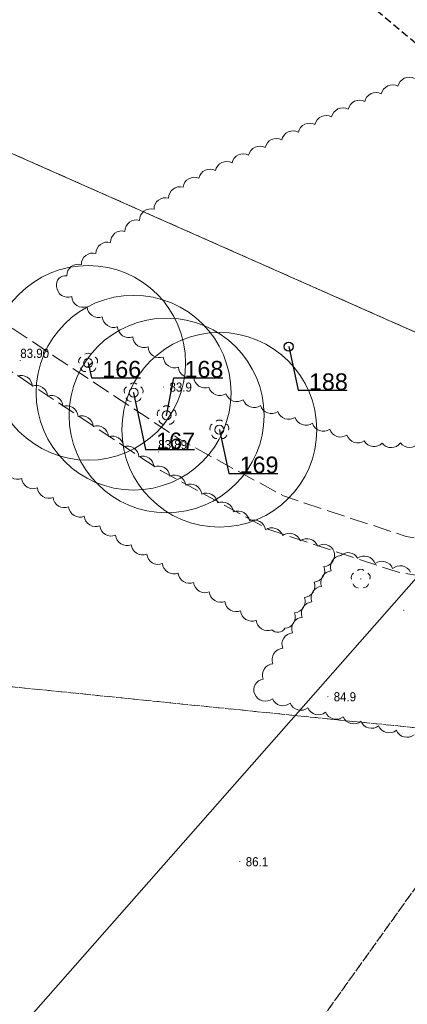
# Model space of a CAD drawing. Header units: metres. Extents: x 6540907 to 6541833, y 5893434 to 5894895.
# Tile 168 of 256: x 6541589 to 6541621, y 5893511 to 5893592. Entities that reach past the tile are written whole.
import ezdxf
from ezdxf import colors
from ezdxf.entities.mleader import LeaderData, LeaderLine
from ezdxf.enums import TextEntityAlignment as Align
from ezdxf.math import Vec2, Vec3

# ---------------------------------------------------------------- set-up
doc = ezdxf.new("R2010")
doc.units = ezdxf.units.M
doc.header["$MEASUREMENT"] = 0
for name, pattern in [('1.5_0.5', [2, 1.5, -0.5]), ('2', [0.9, 0.6, -0.3]), ('219-500', [0, 0]), ('egug-500', [1, 0.5, -0.5]), ('suep_sn_500', [0, 0])]:
    doc.linetypes.add(name, pattern=pattern)
doc.layers.get('0').update_dxf_attribs({"color": 2, "linetype": 'CONTINUOUS', "lineweight": 5})
for name, color, linetype, lineweight in [('218-kontur użytku gruntowego', 251, 'CONTINUOUS', 9), ('219-działka ewidencyjna', 152, 'CONTINUOUS', 18), ('drzewo liściaste', 251, 'CONTINUOUS', 9), ('jezdnia', 251, 'CONTINUOUS', 9), ('pikieta naturalna', 251, 'CONTINUOUS', 9), ('pikieta naturalna-Atr2', 251, 'CONTINUOUS', 9), ('pikieta sztuczna', 251, 'CONTINUOUS', 9), ('pikieta sztuczna-Atr2', 251, 'CONTINUOUS', 9), ('przewód elektroenergetyczny średniego napięcia', 251, 'CONTINUOUS', 9), ('z_g_TOPOLE_out_E1', 12, 'CONTINUOUS', 20), ('z_i_drzewa_opis', 7, 'CONTINUOUS', 25), ('Zakres', 252, 'CONTINUOUS', 15)]:
    doc.layers.add(name, color=color, linetype=linetype, lineweight=lineweight)
doc.layers.add('z_i_masywy_grupy', color=7, linetype='CONTINUOUS', lineweight=13, true_color=0x7f926c)
doc.styles.add('Opisowy', font='arial.ttf')
doc.styles.get("Standard").update_dxf_attribs({"font": 'Arial', "width": 0.75})

# ---------------------------------------------------------------- blocks, each defined once
blk = doc.blocks.new('PW01')
at = {"linetype": 'Continuous', "lineweight": 13}
h = blk.add_hatch(color=0, dxfattribs=at)
edge = h.paths.add_edge_path()
edge.add_arc((0, 0), 0.045, 0, 360)
blk = doc.blocks.new('OP021')
at = {"linetype": 'Continuous', "lineweight": 13}
h = blk.add_hatch(color=0, dxfattribs=at)
edge = h.paths.add_edge_path()
edge.add_arc((0, 0), 0.05, 0, 360)
at = {"color": 0, "linetype": 'Continuous', "lineweight": 13}
for centre, start, end in [((-0.38, 0.124), 121.308, 202.548), ((0, 0.4), 49.272, 130.728), ((0.38, 0.124), 337.452, 58.692), ((-0.235, -0.324), 193.221, 274.871), ((0.235, -0.324), 265.129, 346.779)]:
    blk.add_arc(centre, 0.4, start, end, dxfattribs=at)
blk = doc.blocks.new('_None')
blk = doc.blocks.new('punkt')
h = blk.add_hatch()
h.set_pattern_fill('ANSI32', color=256, scale=0.2)
h.set_pattern_definition([(45, (-4781848.87, -5644337.08), (-1.34703841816, 1.34703841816), []), (45, (-4781847.972, -5644337.08), (-1.34703841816, 1.34703841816), [])])
edge = h.paths.add_edge_path()
edge.add_arc((0, 0), 0.243, 0, 360)
blk.add_circle((0, 0), 0.243)

msp = doc.modelspace()

# ---------------------------------------------------------------- linework, layer by layer
at = {"layer": '218-kontur użytku gruntowego', "linetype": 'egug-500', "lineweight": 18, "flags": 128}
for points in [[(6541669.76, 5893544.843), (6541528.91, 5893607.303)], [(6541528.91, 5893607.303), (6541669.76, 5893544.843)], [(6541566.22, 5893539.453), (6541629.97, 5893532.973)], [(6541629.97, 5893532.973), (6541566.22, 5893539.453)], [(6541595.6, 5893484.873), (6541629.97, 5893532.973)], [(6541629.97, 5893532.973), (6541595.6, 5893484.873)]]:
    msp.add_lwpolyline(points, dxfattribs=at)
at = {"layer": '219-działka ewidencyjna', "linetype": '219-500', "lineweight": 18, "flags": 128}
msp.add_lwpolyline([(6541669.76, 5893544.843), (6541528.91, 5893607.303)], dxfattribs=at)
at = {"layer": 'jezdnia', "linetype": '1.5_0.5', "lineweight": 18, "flags": 128}
msp.add_lwpolyline([(6541655.08, 5893539.093), (6541652.89, 5893541.143), (6541638.04, 5893546.593), (6541620.44, 5893549.583), (6541610.38, 5893552.913), (6541601.85, 5893557.573), (6541547.45, 5893593.693), (6541531.44, 5893602.643), (6541531.12, 5893599.533), (6541545.86, 5893591.153), (6541600.29, 5893555.003), (6541609.18, 5893550.153), (6541619.72, 5893546.663), (6541637.26, 5893543.683), (6541651.25, 5893538.543), (6541653.68, 5893536.963), (6541654.6, 5893538.533)], close=True, dxfattribs=at)
at = {"layer": 'przewód elektroenergetyczny średniego napięcia', "linetype": 'suep_sn_500', "lineweight": 18, "flags": 128}
msp.add_lwpolyline([(6541537.46, 5893450.863), (6541633.97, 5893560.603)], dxfattribs=at)
at = {"layer": 'z_g_TOPOLE_out_E1', "linetype": 'Continuous'}
for centre in [(6541594.341, 5893563.851), (6541598.071, 5893561.401), (6541600.781, 5893559.531), (6541605.111, 5893558.351)]:
    msp.add_circle(centre, 8, dxfattribs=at)
at = {"layer": 'z_i_masywy_grupy', "linetype": 'Continuous'}
for points in [[(6541621.477, 5893557.282, -0.5), (6541619.977, 5893557.268, -0.5), (6541618.477, 5893557.253, -0.5), (6541617.008, 5893557.43, -0.5), (6541615.589, 5893557.915, -0.5), (6541614.169, 5893558.4, -0.5), (6541612.75, 5893558.885, -0.5), (6541611.331, 5893559.37, -0.5), (6541609.911, 5893559.855, -0.5), (6541608.492, 5893560.34, -0.5), (6541607.072, 5893560.825, -0.5), (6541605.653, 5893561.31, -0.5), (6541604.259, 5893561.848, -0.5), (6541603.008, 5893562.675, -0.5), (6541601.756, 5893563.502, -0.5), (6541600.505, 5893564.329, -0.5), (6541599.254, 5893565.156, -0.5), (6541598.003, 5893565.983, -0.5), (6541596.751, 5893566.811, -0.5), (6541595.5, 5893567.638, -0.5), (6541594.249, 5893568.465, -0.5), (6541592.997, 5893569.292, -0.5), (6541591.746, 5893570.119, -0.5), (6541592.59, 5893571.017, -0.5), (6541593.783, 5893571.926, -0.5), (6541594.976, 5893572.836, -0.5), (6541596.169, 5893573.745, -0.5), (6541597.362, 5893574.655, -0.5), (6541598.554, 5893575.564, -0.5), (6541599.747, 5893576.473, -0.5), (6541600.94, 5893577.383, -0.5), (6541602.133, 5893578.292, -0.5), (6541603.429, 5893579.03, -0.5), (6541604.791, 5893579.659, -0.5), (6541606.153, 5893580.289, -0.5), (6541607.514, 5893580.918, -0.5), (6541608.876, 5893581.547, -0.5), (6541610.237, 5893582.177, -0.5), (6541611.599, 5893582.806, -0.5), (6541612.961, 5893583.435, -0.5), (6541614.322, 5893584.065, -0.5), (6541615.684, 5893584.694, -0.5), (6541617.045, 5893585.323, -0.5), (6541618.407, 5893585.952, -0.5), (6541619.769, 5893586.582, -0.5), (6541621.13, 5893587.211, -0.5)], [(6541588.515, 5893562.772, -0.5), (6541589.764, 5893561.941, -0.5), (6541591.013, 5893561.11, -0.5), (6541592.262, 5893560.279, -0.5), (6541593.51, 5893559.448, -0.5), (6541594.759, 5893558.617, -0.5), (6541596.008, 5893557.786, -0.5), (6541597.257, 5893556.955, -0.5), (6541598.506, 5893556.124, -0.5), (6541599.755, 5893555.293, -0.5), (6541601.054, 5893554.546, -0.5), (6541602.361, 5893553.809, -0.5), (6541603.668, 5893553.072, -0.5), (6541604.974, 5893552.335, -0.5), (6541606.281, 5893551.598, -0.5), (6541607.587, 5893550.862, -0.5), (6541608.894, 5893550.125, -0.5), (6541610.319, 5893549.664, -0.5), (6541611.752, 5893549.222, -0.5), (6541613.186, 5893548.779, -0.5), (6541614.503, 5893548.372, -0.5), (6541613.701, 5893547.105, -0.5), (6541612.898, 5893545.838, -0.5), (6541612.095, 5893544.571, -0.5), (6541611.292, 5893543.304, -0.5), (6541610.489, 5893542.037, -0.5), (6541609.417, 5893541.915, -0.5), (6541608.134, 5893542.692, -0.5), (6541606.851, 5893543.47, -0.5), (6541605.568, 5893544.247, -0.5), (6541604.285, 5893545.024, -0.5), (6541603.002, 5893545.801, -0.5), (6541601.719, 5893546.578, -0.5), (6541600.436, 5893547.355, -0.5), (6541599.153, 5893548.132, -0.5), (6541597.87, 5893548.909, -0.5), (6541596.587, 5893549.686, -0.5), (6541595.304, 5893550.463, -0.5), (6541594.021, 5893551.24, -0.5), (6541592.738, 5893552.017, -0.5), (6541591.455, 5893552.794, -0.5), (6541590.172, 5893553.571, -0.5), (6541588.889, 5893554.349, -0.5), (6541587.606, 5893555.126, -0.5)], [(6541621.093, 5893533.281, -0.5), (6541619.64, 5893533.652, -0.5), (6541618.187, 5893534.023, -0.5), (6541616.733, 5893534.394, -0.5), (6541615.28, 5893534.765, -0.5), (6541613.826, 5893535.135, -0.5), (6541612.373, 5893535.506, -0.5), (6541610.92, 5893535.877, -0.5), (6541609.466, 5893536.248, -0.5), (6541608.013, 5893536.619, -0.5), (6541608.716, 5893537.853, -0.5), (6541609.513, 5893539.123, -0.5), (6541610.31, 5893540.394, -0.5), (6541611.107, 5893541.665, -0.5), (6541611.904, 5893542.935, -0.5), (6541612.701, 5893544.206, -0.5), (6541613.498, 5893545.477, -0.5), (6541614.295, 5893546.748, -0.5), (6541615.092, 5893548.018, -0.5), (6541616.455, 5893547.791, -0.5), (6541617.893, 5893547.364, -0.5), (6541619.331, 5893546.937, -0.5), (6541620.803, 5893546.657, -0.5)]]:
    msp.add_lwpolyline(points, format="xyb", dxfattribs=at)
at = {"layer": 'Zakres', "linetype": '2', "lineweight": 25, "flags": 128}
msp.add_lwpolyline([(6541682.61, 5893538.602), (6541557.28, 5893643.783), (6541380.44, 5893717.283), (6541307.38, 5893706.193), (6541211.66, 5893744.233), (6541170.76, 5893749.163), (6541137.92, 5893734.863), (6541058.11, 5893726.893), (6540997.5, 5893673.663), (6540930.81, 5893582.593)], dxfattribs=at)

# ---------------------------------------------------------------- block references
at = {"layer": 'drzewo liściaste', "linetype": 'Continuous', "lineweight": 18}
for p in [(6541594.34, 5893563.853), (6541594.34, 5893563.853), (6541594.34, 5893563.853), (6541598.07, 5893561.403), (6541598.07, 5893561.403), (6541598.07, 5893561.403), (6541600.78, 5893559.533), (6541600.78, 5893559.533), (6541600.78, 5893559.533), (6541605.11, 5893558.353), (6541605.11, 5893558.353), (6541605.11, 5893558.353), (6541616.72, 5893546.093), (6541616.72, 5893546.093), (6541616.72, 5893546.093)]:
    msp.add_blockref('OP021', p, dxfattribs=at)
at = {"layer": 'pikieta naturalna', "linetype": 'Continuous', "lineweight": 13}
for p in [(6541600.52, 5893561.863), (6541620.25, 5893543.513), (6541614.01, 5893536.413), (6541606.79, 5893522.863)]:
    msp.add_blockref('PW01', p, dxfattribs=at)
at = {"layer": 'pikieta sztuczna', "linetype": 'Continuous', "lineweight": 13}
for p in [(6541588.77, 5893564.033), (6541600.1, 5893556.533)]:
    msp.add_blockref('PW01', p, dxfattribs=at)
at = {"layer": 'z_g_TOPOLE_out_E1', "linetype": 'Continuous', "xscale": 1.520278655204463, "yscale": 1.520278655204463, "zscale": 1.520278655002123}
for p in [(6541594.341, 5893563.851), (6541598.071, 5893561.401), (6541600.781, 5893559.531), (6541605.111, 5893558.351)]:
    msp.add_blockref('punkt', p, dxfattribs=at)
at = {"layer": 'z_i_drzewa_opis', "ltscale": 0.01, "xscale": 1.520278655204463, "yscale": 1.520278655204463, "zscale": 1.520278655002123}
msp.add_blockref('punkt', (6541610.804, 5893565.186), dxfattribs=at)

# ---------------------------------------------------------------- texts
at = {"layer": 'pikieta naturalna-Atr2', "width": 0.9}
for s, p in [('83.9', (6541601.02, 5893561.483)), ('84.9', (6541614.5, 5893536.033)), ('86.1', (6541607.28, 5893522.473))]:
    msp.add_text(s, height=0.75, dxfattribs=at).set_placement(p)
at = {"layer": 'pikieta sztuczna-Atr2', "width": 0.9}
for s, p in [('83.90', (6541588.77, 5893564.033)), ('83.89', (6541600.1, 5893556.533))]:
    msp.add_text(s, height=0.75, dxfattribs=at).set_placement(p, align=Align.BOTTOM_LEFT)

# ---------------------------------------------------------------- leaders
at = {"layer": 'z_g_TOPOLE_out_E1', "linetype": 'Continuous'}
ml = msp.add_multileader_mtext('Standard', dxfattribs=at)
ml.set_content('166', color=256, style='Opisowy')
ml.set_leader_properties()
ml.set_arrow_properties(name='NONE')
ml.build(insert=Vec2(0, 0))
ml.multileader.update_dxf_attribs({"has_dogleg": 0, "text_left_attachment_type": 6, "text_right_attachment_type": 5, "text_top_attachment_type": 0, "text_bottom_attachment_type": 0, "dogleg_length": 1.914, "arrow_head_size": 7.005})
ctx = ml.context
ctx.base_point, ctx.char_height, ctx.arrow_head_size, ctx.landing_gap_size, ctx.plane_origin = Vec3(6541594.629, 5893562.622), 1.3683, 7.005, 0.876, Vec3(6541587.758, 5893555.874)
ctx.left_attachment, ctx.right_attachment, ctx.attachment_type = 6, 5, 2
notes = []
notes.append((ctx, [(1, (1, 1, 0), (6541591.589, 5893562.622), (1, 0), 3.041, [(0, [(6541594.341, 5893563.851), (6541594.629, 5893562.622), (6541594.629, 5893562.622), (6541594.629, 5893562.622), (6541594.629, 5893562.622), (6541594.629, 5893562.622), (6541594.629, 5893562.622), (6541594.629, 5893562.622), (6541594.629, 5893562.622), (6541594.629, 5893562.622), (6541594.629, 5893562.622), (6541594.629, 5893562.622), (6541594.629, 5893562.622), (6541594.629, 5893562.622), (6541594.629, 5893562.622), (6541594.629, 5893562.622), (6541594.629, 5893562.622), (6541594.629, 5893562.622), (6541594.629, 5893562.622), (6541594.629, 5893562.622), (6541594.629, 5893562.622), (6541594.629, 5893562.622), (6541594.629, 5893562.622), (6541594.629, 5893562.622), (6541594.629, 5893562.622), (6541594.629, 5893562.622), (6541594.629, 5893562.622), (6541594.629, 5893562.622), (6541594.629, 5893562.622), (6541594.629, 5893562.622), (6541594.629, 5893562.622), (6541594.629, 5893562.622), (6541594.629, 5893562.622), (6541594.629, 5893562.622), (6541594.629, 5893562.622), (6541594.629, 5893562.622), (6541594.629, 5893562.622), (6541594.629, 5893562.622), (6541594.629, 5893562.622), (6541594.629, 5893562.622), (6541594.629, 5893562.622), (6541594.629, 5893562.622), (6541594.629, 5893562.622), (6541594.629, 5893562.622), (6541594.629, 5893562.622), (6541594.629, 5893562.622), (6541594.629, 5893562.622), (6541594.629, 5893562.622), (6541594.629, 5893562.622), (6541594.629, 5893562.622), (6541594.629, 5893562.622), (6541594.629, 5893562.622), (6541594.629, 5893562.622), (6541594.629, 5893562.622), (6541594.629, 5893562.622), (6541594.629, 5893562.622), (6541594.629, 5893562.622), (6541594.629, 5893562.622), (6541594.629, 5893562.622), (6541594.629, 5893562.622), (6541594.629, 5893562.622), (6541594.629, 5893562.622), (6541594.629, 5893562.622), (6541594.629, 5893562.622), (6541594.629, 5893562.622), (6541594.629, 5893562.622), (6541594.629, 5893562.622), (6541594.629, 5893562.622), (6541594.629, 5893562.622), (6541594.629, 5893562.622), (6541594.629, 5893562.622), (6541594.629, 5893562.622), (6541594.629, 5893562.622), (6541594.629, 5893562.622), (6541594.629, 5893562.622), (6541594.629, 5893562.622), (6541594.629, 5893562.622), (6541594.629, 5893562.622), (6541594.629, 5893562.622), (6541594.629, 5893562.622), (6541594.629, 5893562.622), (6541594.629, 5893562.622), (6541594.629, 5893562.622), (6541594.629, 5893562.622), (6541594.629, 5893562.622), (6541594.629, 5893562.622), (6541594.629, 5893562.622), (6541594.629, 5893562.622), (6541594.629, 5893562.622), (6541594.629, 5893562.622), (6541594.629, 5893562.622), (6541594.629, 5893562.622), (6541594.629, 5893562.622), (6541594.629, 5893562.622), (6541594.629, 5893562.622), (6541594.629, 5893562.622), (6541594.629, 5893562.622), (6541594.629, 5893562.622), (6541594.629, 5893562.622), (6541594.629, 5893562.622), (6541594.629, 5893562.622), (6541594.629, 5893562.622), (6541594.629, 5893562.622), (6541594.629, 5893562.622), (6541594.629, 5893562.622), (6541594.629, 5893562.622), (6541594.629, 5893562.622), (6541594.629, 5893562.622), (6541594.629, 5893562.622), (6541594.629, 5893562.622), (6541594.629, 5893562.622), (6541594.629, 5893562.622), (6541594.629, 5893562.622), (6541594.629, 5893562.622), (6541594.629, 5893562.622), (6541594.629, 5893562.622), (6541594.629, 5893562.622), (6541594.629, 5893562.622), (6541594.629, 5893562.622), (6541594.629, 5893562.622), (6541594.629, 5893562.622), (6541594.629, 5893562.622), (6541594.629, 5893562.622), (6541594.629, 5893562.622), (6541594.629, 5893562.622), (6541594.629, 5893562.622), (6541594.629, 5893562.622), (6541594.629, 5893562.622), (6541594.629, 5893562.622), (6541594.629, 5893562.622)], 256, [])])]))
ctx.mtext.insert, ctx.mtext.flow_direction = Vec3(6541595.505, 5893564.013), 5
ml = msp.add_multileader_mtext('Standard', dxfattribs=at)
ml.set_content('168', color=256, style='Opisowy')
ml.set_leader_properties()
ml.set_arrow_properties(name='NONE')
ml.build(insert=Vec2(0, 0))
ml.multileader.update_dxf_attribs({"has_dogleg": 0, "text_left_attachment_type": 6, "text_right_attachment_type": 5, "text_top_attachment_type": 0, "text_bottom_attachment_type": 0, "dogleg_length": 1.914, "arrow_head_size": 7.005})
ctx = ml.context
ctx.base_point, ctx.char_height, ctx.arrow_head_size, ctx.landing_gap_size, ctx.plane_origin = Vec3(6541601.373, 5893562.622), 1.3683, 7.005, 0.876, Vec3(6541594.198, 5893551.554)
ctx.left_attachment, ctx.right_attachment, ctx.attachment_type = 6, 5, 2
notes.append((ctx, [(1, (1, 1, 0), (6541598.333, 5893562.622), (1, 0), 3.041, [(0, [(6541600.781, 5893559.531), (6541601.373, 5893562.622), (6541601.373, 5893562.622), (6541601.373, 5893562.622), (6541601.373, 5893562.622), (6541601.373, 5893562.622), (6541601.373, 5893562.622), (6541601.373, 5893562.622), (6541601.373, 5893562.622), (6541601.373, 5893562.622), (6541601.373, 5893562.622), (6541601.373, 5893562.622), (6541601.373, 5893562.622), (6541601.373, 5893562.622), (6541601.373, 5893562.622), (6541601.373, 5893562.622), (6541601.373, 5893562.622), (6541601.373, 5893562.622), (6541601.373, 5893562.622), (6541601.373, 5893562.622), (6541601.373, 5893562.622), (6541601.373, 5893562.622), (6541601.373, 5893562.622), (6541601.373, 5893562.622), (6541601.373, 5893562.622), (6541601.373, 5893562.622), (6541601.373, 5893562.622), (6541601.373, 5893562.622), (6541601.373, 5893562.622), (6541601.373, 5893562.622), (6541601.373, 5893562.622), (6541601.373, 5893562.622), (6541601.373, 5893562.622), (6541601.373, 5893562.622), (6541601.373, 5893562.622), (6541601.373, 5893562.622), (6541601.373, 5893562.622), (6541601.373, 5893562.622), (6541601.373, 5893562.622), (6541601.373, 5893562.622), (6541601.373, 5893562.622), (6541601.373, 5893562.622), (6541601.373, 5893562.622), (6541601.373, 5893562.622), (6541601.373, 5893562.622), (6541601.373, 5893562.622), (6541601.373, 5893562.622), (6541601.373, 5893562.622), (6541601.373, 5893562.622), (6541601.373, 5893562.622), (6541601.373, 5893562.622), (6541601.373, 5893562.622), (6541601.373, 5893562.622), (6541601.373, 5893562.622), (6541601.373, 5893562.622), (6541601.373, 5893562.622), (6541601.373, 5893562.622), (6541601.373, 5893562.622), (6541601.373, 5893562.622), (6541601.373, 5893562.622), (6541601.373, 5893562.622), (6541601.373, 5893562.622), (6541601.373, 5893562.622), (6541601.373, 5893562.622), (6541601.373, 5893562.622), (6541601.373, 5893562.622), (6541601.373, 5893562.622), (6541601.373, 5893562.622), (6541601.373, 5893562.622), (6541601.373, 5893562.622), (6541601.373, 5893562.622), (6541601.373, 5893562.622), (6541601.373, 5893562.622), (6541601.373, 5893562.622), (6541601.373, 5893562.622), (6541601.373, 5893562.622), (6541601.373, 5893562.622), (6541601.373, 5893562.622), (6541601.373, 5893562.622), (6541601.373, 5893562.622), (6541601.373, 5893562.622), (6541601.373, 5893562.622), (6541601.373, 5893562.622), (6541601.373, 5893562.622), (6541601.373, 5893562.622), (6541601.373, 5893562.622), (6541601.373, 5893562.622), (6541601.373, 5893562.622), (6541601.373, 5893562.622), (6541601.373, 5893562.622), (6541601.373, 5893562.622), (6541601.373, 5893562.622), (6541601.373, 5893562.622), (6541601.373, 5893562.622), (6541601.373, 5893562.622), (6541601.373, 5893562.622), (6541601.373, 5893562.622), (6541601.373, 5893562.622), (6541601.373, 5893562.622), (6541601.373, 5893562.622), (6541601.373, 5893562.622), (6541601.373, 5893562.622), (6541601.373, 5893562.622), (6541601.373, 5893562.622), (6541601.373, 5893562.622), (6541601.373, 5893562.622), (6541601.373, 5893562.622), (6541601.373, 5893562.622), (6541601.373, 5893562.622), (6541601.373, 5893562.622), (6541601.373, 5893562.622), (6541601.373, 5893562.622), (6541601.373, 5893562.622), (6541601.373, 5893562.622), (6541601.373, 5893562.622), (6541601.373, 5893562.622), (6541601.373, 5893562.622), (6541601.373, 5893562.622), (6541601.373, 5893562.622), (6541601.373, 5893562.622), (6541601.373, 5893562.622), (6541601.373, 5893562.622), (6541601.373, 5893562.622), (6541601.373, 5893562.622), (6541601.373, 5893562.622), (6541601.373, 5893562.622), (6541601.373, 5893562.622), (6541601.373, 5893562.622), (6541601.373, 5893562.622), (6541601.373, 5893562.622)], 256, [])])]))
ctx.mtext.insert, ctx.mtext.flow_direction = Vec3(6541602.249, 5893564.013), 5
ml = msp.add_multileader_mtext('Standard', dxfattribs=at)
ml.set_content('167', color=256, style='Opisowy')
ml.set_leader_properties()
ml.set_arrow_properties(name='NONE')
ml.build(insert=Vec2(0, 0))
ml.multileader.update_dxf_attribs({"has_dogleg": 0, "text_left_attachment_type": 6, "text_right_attachment_type": 5, "text_top_attachment_type": 0, "text_bottom_attachment_type": 0, "dogleg_length": 1.914, "arrow_head_size": 7.005})
ctx = ml.context
ctx.base_point, ctx.char_height, ctx.arrow_head_size, ctx.landing_gap_size, ctx.plane_origin = Vec3(6541599.054, 5893556.73), 1.3683, 7.005, 0.876, Vec3(6541591.488, 5893553.424)
ctx.left_attachment, ctx.right_attachment, ctx.attachment_type = 6, 5, 2
notes.append((ctx, [(1, (1, 1, 0), (6541596.014, 5893556.73), (1, 0), 3.041, [(0, [(6541598.071, 5893561.401), (6541599.054, 5893556.73), (6541599.054, 5893556.73), (6541599.054, 5893556.73), (6541599.054, 5893556.73), (6541599.054, 5893556.73), (6541599.054, 5893556.73), (6541599.054, 5893556.73), (6541599.054, 5893556.73), (6541599.054, 5893556.73), (6541599.054, 5893556.73), (6541599.054, 5893556.73), (6541599.054, 5893556.73), (6541599.054, 5893556.73), (6541599.054, 5893556.73), (6541599.054, 5893556.73), (6541599.054, 5893556.73), (6541599.054, 5893556.73), (6541599.054, 5893556.73), (6541599.054, 5893556.73), (6541599.054, 5893556.73), (6541599.054, 5893556.73), (6541599.054, 5893556.73), (6541599.054, 5893556.73), (6541599.054, 5893556.73), (6541599.054, 5893556.73), (6541599.054, 5893556.73), (6541599.054, 5893556.73), (6541599.054, 5893556.73), (6541599.054, 5893556.73), (6541599.054, 5893556.73), (6541599.054, 5893556.73), (6541599.054, 5893556.73), (6541599.054, 5893556.73), (6541599.054, 5893556.73), (6541599.054, 5893556.73), (6541599.054, 5893556.73), (6541599.054, 5893556.73), (6541599.054, 5893556.73), (6541599.054, 5893556.73), (6541599.054, 5893556.73), (6541599.054, 5893556.73), (6541599.054, 5893556.73), (6541599.054, 5893556.73), (6541599.054, 5893556.73), (6541599.054, 5893556.73), (6541599.054, 5893556.73), (6541599.054, 5893556.73), (6541599.054, 5893556.73), (6541599.054, 5893556.73), (6541599.054, 5893556.73), (6541599.054, 5893556.73), (6541599.054, 5893556.73), (6541599.054, 5893556.73), (6541599.054, 5893556.73), (6541599.054, 5893556.73), (6541599.054, 5893556.73), (6541599.054, 5893556.73), (6541599.054, 5893556.73), (6541599.054, 5893556.73), (6541599.054, 5893556.73), (6541599.054, 5893556.73), (6541599.054, 5893556.73), (6541599.054, 5893556.73), (6541599.054, 5893556.73), (6541599.054, 5893556.73), (6541599.054, 5893556.73), (6541599.054, 5893556.73), (6541599.054, 5893556.73), (6541599.054, 5893556.73), (6541599.054, 5893556.73), (6541599.054, 5893556.73), (6541599.054, 5893556.73), (6541599.054, 5893556.73), (6541599.054, 5893556.73), (6541599.054, 5893556.73), (6541599.054, 5893556.73), (6541599.054, 5893556.73), (6541599.054, 5893556.73), (6541599.054, 5893556.73), (6541599.054, 5893556.73), (6541599.054, 5893556.73), (6541599.054, 5893556.73), (6541599.054, 5893556.73), (6541599.054, 5893556.73), (6541599.054, 5893556.73), (6541599.054, 5893556.73), (6541599.054, 5893556.73), (6541599.054, 5893556.73), (6541599.054, 5893556.73), (6541599.054, 5893556.73), (6541599.054, 5893556.73), (6541599.054, 5893556.73), (6541599.054, 5893556.73), (6541599.054, 5893556.73), (6541599.054, 5893556.73), (6541599.054, 5893556.73), (6541599.054, 5893556.73), (6541599.054, 5893556.73), (6541599.054, 5893556.73), (6541599.054, 5893556.73), (6541599.054, 5893556.73), (6541599.054, 5893556.73), (6541599.054, 5893556.73), (6541599.054, 5893556.73), (6541599.054, 5893556.73), (6541599.054, 5893556.73), (6541599.054, 5893556.73), (6541599.054, 5893556.73), (6541599.054, 5893556.73), (6541599.054, 5893556.73), (6541599.054, 5893556.73), (6541599.054, 5893556.73), (6541599.054, 5893556.73), (6541599.054, 5893556.73), (6541599.054, 5893556.73), (6541599.054, 5893556.73), (6541599.054, 5893556.73), (6541599.054, 5893556.73), (6541599.054, 5893556.73), (6541599.054, 5893556.73), (6541599.054, 5893556.73), (6541599.054, 5893556.73), (6541599.054, 5893556.73), (6541599.054, 5893556.73), (6541599.054, 5893556.73), (6541599.054, 5893556.73), (6541599.054, 5893556.73), (6541599.054, 5893556.73), (6541599.054, 5893556.73)], 256, [])])]))
ctx.mtext.insert, ctx.mtext.flow_direction = Vec3(6541599.93, 5893558.122), 5
ml = msp.add_multileader_mtext('Standard', dxfattribs=at)
ml.set_content('169', color=256, style='Opisowy')
ml.set_leader_properties()
ml.set_arrow_properties(name='NONE')
ml.build(insert=Vec2(0, 0))
ml.multileader.update_dxf_attribs({"has_dogleg": 0, "text_left_attachment_type": 6, "text_right_attachment_type": 5, "text_top_attachment_type": 0, "text_bottom_attachment_type": 0, "dogleg_length": 1.914, "arrow_head_size": 7.005})
ctx = ml.context
ctx.base_point, ctx.char_height, ctx.arrow_head_size, ctx.landing_gap_size, ctx.plane_origin = Vec3(6541605.9, 5893554.758), 1.3683, 7.005, 0.876, Vec3(6541598.528, 5893550.374)
ctx.left_attachment, ctx.right_attachment, ctx.attachment_type = 6, 5, 2
notes.append((ctx, [(1, (1, 1, 0), (6541602.859, 5893554.758), (1, 0), 3.041, [(0, [(6541605.111, 5893558.351), (6541605.9, 5893554.758), (6541605.9, 5893554.758), (6541605.9, 5893554.758), (6541605.9, 5893554.758), (6541605.9, 5893554.758), (6541605.9, 5893554.758), (6541605.9, 5893554.758), (6541605.9, 5893554.758), (6541605.9, 5893554.758), (6541605.9, 5893554.758), (6541605.9, 5893554.758), (6541605.9, 5893554.758), (6541605.9, 5893554.758), (6541605.9, 5893554.758), (6541605.9, 5893554.758), (6541605.9, 5893554.758), (6541605.9, 5893554.758), (6541605.9, 5893554.758), (6541605.9, 5893554.758), (6541605.9, 5893554.758), (6541605.9, 5893554.758), (6541605.9, 5893554.758), (6541605.9, 5893554.758), (6541605.9, 5893554.758), (6541605.9, 5893554.758), (6541605.9, 5893554.758), (6541605.9, 5893554.758), (6541605.9, 5893554.758), (6541605.9, 5893554.758), (6541605.9, 5893554.758), (6541605.9, 5893554.758), (6541605.9, 5893554.758), (6541605.9, 5893554.758), (6541605.9, 5893554.758), (6541605.9, 5893554.758), (6541605.9, 5893554.758), (6541605.9, 5893554.758), (6541605.9, 5893554.758), (6541605.9, 5893554.758), (6541605.9, 5893554.758), (6541605.9, 5893554.758), (6541605.9, 5893554.758), (6541605.9, 5893554.758), (6541605.9, 5893554.758), (6541605.9, 5893554.758), (6541605.9, 5893554.758), (6541605.9, 5893554.758), (6541605.9, 5893554.758), (6541605.9, 5893554.758), (6541605.9, 5893554.758), (6541605.9, 5893554.758), (6541605.9, 5893554.758), (6541605.9, 5893554.758), (6541605.9, 5893554.758), (6541605.9, 5893554.758), (6541605.9, 5893554.758), (6541605.9, 5893554.758), (6541605.9, 5893554.758), (6541605.9, 5893554.758), (6541605.9, 5893554.758), (6541605.9, 5893554.758), (6541605.9, 5893554.758), (6541605.9, 5893554.758), (6541605.9, 5893554.758), (6541605.9, 5893554.758), (6541605.9, 5893554.758), (6541605.9, 5893554.758), (6541605.9, 5893554.758), (6541605.9, 5893554.758), (6541605.9, 5893554.758), (6541605.9, 5893554.758), (6541605.9, 5893554.758), (6541605.9, 5893554.758), (6541605.9, 5893554.758), (6541605.9, 5893554.758), (6541605.9, 5893554.758), (6541605.9, 5893554.758), (6541605.9, 5893554.758), (6541605.9, 5893554.758), (6541605.9, 5893554.758), (6541605.9, 5893554.758), (6541605.9, 5893554.758), (6541605.9, 5893554.758), (6541605.9, 5893554.758), (6541605.9, 5893554.758), (6541605.9, 5893554.758), (6541605.9, 5893554.758), (6541605.9, 5893554.758), (6541605.9, 5893554.758), (6541605.9, 5893554.758), (6541605.9, 5893554.758), (6541605.9, 5893554.758), (6541605.9, 5893554.758), (6541605.9, 5893554.758), (6541605.9, 5893554.758), (6541605.9, 5893554.758), (6541605.9, 5893554.758), (6541605.9, 5893554.758), (6541605.9, 5893554.758), (6541605.9, 5893554.758), (6541605.9, 5893554.758), (6541605.9, 5893554.758), (6541605.9, 5893554.758), (6541605.9, 5893554.758), (6541605.9, 5893554.758), (6541605.9, 5893554.758), (6541605.9, 5893554.758), (6541605.9, 5893554.758), (6541605.9, 5893554.758), (6541605.9, 5893554.758), (6541605.9, 5893554.758), (6541605.9, 5893554.758), (6541605.9, 5893554.758), (6541605.9, 5893554.758), (6541605.9, 5893554.758), (6541605.9, 5893554.758), (6541605.9, 5893554.758), (6541605.9, 5893554.758), (6541605.9, 5893554.758), (6541605.9, 5893554.758), (6541605.9, 5893554.758), (6541605.9, 5893554.758), (6541605.9, 5893554.758), (6541605.9, 5893554.758), (6541605.9, 5893554.758), (6541605.9, 5893554.758), (6541605.9, 5893554.758), (6541605.9, 5893554.758), (6541605.9, 5893554.758)], 256, [])])]))
ctx.mtext.insert, ctx.mtext.flow_direction = Vec3(6541606.775, 5893556.15), 5
at = {"layer": 'z_i_drzewa_opis'}
ml = msp.add_multileader_mtext('Standard', dxfattribs=at)
ml.set_content('188', color=256, style='Opisowy')
ml.set_leader_properties()
ml.set_arrow_properties(name='NONE')
ml.build(insert=Vec2(0, 0))
ml.multileader.update_dxf_attribs({"has_dogleg": 0, "text_left_attachment_type": 6, "text_right_attachment_type": 5, "text_top_attachment_type": 0, "text_bottom_attachment_type": 0, "dogleg_length": 1.914, "arrow_head_size": 7.005})
ctx = ml.context
ctx.base_point, ctx.char_height, ctx.arrow_head_size, ctx.landing_gap_size, ctx.plane_origin = Vec3(6541611.592, 5893561.594), 1.3683, 7.005, 0.876, Vec3(6541604.221, 5893557.21)
ctx.left_attachment, ctx.right_attachment, ctx.attachment_type = 6, 5, 2
notes.append((ctx, [(1, (1, 1, 0), (6541608.552, 5893561.594), (1, 0), 3.041, [(0, [(6541610.804, 5893565.186), (6541611.592, 5893561.594), (6541611.592, 5893561.594), (6541611.592, 5893561.594), (6541611.592, 5893561.594), (6541611.592, 5893561.594), (6541611.592, 5893561.594), (6541611.592, 5893561.594), (6541611.592, 5893561.594), (6541611.592, 5893561.594), (6541611.592, 5893561.594), (6541611.592, 5893561.594), (6541611.592, 5893561.594), (6541611.592, 5893561.594), (6541611.592, 5893561.594), (6541611.592, 5893561.594), (6541611.592, 5893561.594), (6541611.592, 5893561.594), (6541611.592, 5893561.594), (6541611.592, 5893561.594), (6541611.592, 5893561.594), (6541611.592, 5893561.594), (6541611.592, 5893561.594), (6541611.592, 5893561.594), (6541611.592, 5893561.594), (6541611.592, 5893561.594), (6541611.592, 5893561.594), (6541611.592, 5893561.594), (6541611.592, 5893561.594), (6541611.592, 5893561.594), (6541611.592, 5893561.594), (6541611.592, 5893561.594), (6541611.592, 5893561.594), (6541611.592, 5893561.594), (6541611.592, 5893561.594), (6541611.592, 5893561.594), (6541611.592, 5893561.594), (6541611.592, 5893561.594), (6541611.592, 5893561.594), (6541611.592, 5893561.594), (6541611.592, 5893561.594), (6541611.592, 5893561.594), (6541611.592, 5893561.594), (6541611.592, 5893561.594), (6541611.592, 5893561.594), (6541611.592, 5893561.594), (6541611.592, 5893561.594), (6541611.592, 5893561.594), (6541611.592, 5893561.594), (6541611.592, 5893561.594), (6541611.592, 5893561.594), (6541611.592, 5893561.594), (6541611.592, 5893561.594), (6541611.592, 5893561.594), (6541611.592, 5893561.594), (6541611.592, 5893561.594), (6541611.592, 5893561.594), (6541611.592, 5893561.594), (6541611.592, 5893561.594), (6541611.592, 5893561.594), (6541611.592, 5893561.594), (6541611.592, 5893561.594), (6541611.592, 5893561.594), (6541611.592, 5893561.594), (6541611.592, 5893561.594), (6541611.592, 5893561.594), (6541611.592, 5893561.594), (6541611.592, 5893561.594), (6541611.592, 5893561.594), (6541611.592, 5893561.594), (6541611.592, 5893561.594), (6541611.592, 5893561.594), (6541611.592, 5893561.594), (6541611.592, 5893561.594), (6541611.592, 5893561.594), (6541611.592, 5893561.594), (6541611.592, 5893561.594), (6541611.592, 5893561.594), (6541611.592, 5893561.594), (6541611.592, 5893561.594), (6541611.592, 5893561.594), (6541611.592, 5893561.594), (6541611.592, 5893561.594), (6541611.592, 5893561.594), (6541611.592, 5893561.594), (6541611.592, 5893561.594), (6541611.592, 5893561.594), (6541611.592, 5893561.594), (6541611.592, 5893561.594), (6541611.592, 5893561.594), (6541611.592, 5893561.594), (6541611.592, 5893561.594), (6541611.592, 5893561.594), (6541611.592, 5893561.594), (6541611.592, 5893561.594), (6541611.592, 5893561.594), (6541611.592, 5893561.594), (6541611.592, 5893561.594), (6541611.592, 5893561.594), (6541611.592, 5893561.594), (6541611.592, 5893561.594), (6541611.592, 5893561.594), (6541611.592, 5893561.594), (6541611.592, 5893561.594), (6541611.592, 5893561.594), (6541611.592, 5893561.594), (6541611.592, 5893561.594), (6541611.592, 5893561.594), (6541611.592, 5893561.594), (6541611.592, 5893561.594), (6541611.592, 5893561.594), (6541611.592, 5893561.594), (6541611.592, 5893561.594), (6541611.592, 5893561.594), (6541611.592, 5893561.594), (6541611.592, 5893561.594), (6541611.592, 5893561.594), (6541611.592, 5893561.594), (6541611.592, 5893561.594), (6541611.592, 5893561.594), (6541611.592, 5893561.594), (6541611.592, 5893561.594), (6541611.592, 5893561.594), (6541611.592, 5893561.594), (6541611.592, 5893561.594), (6541611.592, 5893561.594), (6541611.592, 5893561.594), (6541611.592, 5893561.594), (6541611.592, 5893561.594), (6541611.592, 5893561.594)], 256, [])])]))
ctx.mtext.insert, ctx.mtext.flow_direction = Vec3(6541612.468, 5893562.985), 5
for ctx, leaders in notes:
    for number, flags, end, landing, length, lines in leaders:
        leader = LeaderData()
        leader.index, (leader.has_last_leader_line, leader.has_dogleg_vector, leader.attachment_direction) = number, flags
        leader.last_leader_point, leader.dogleg_vector, leader.dogleg_length = Vec3(end), Vec3(landing), length
        for number, points, colour, breaks in lines:
            line = LeaderLine()
            line.index, line.vertices, line.color, line.breaks = number, Vec3.list(points), colors.encode_raw_color(colour), breaks
            leader.lines.append(line)
        ctx.leaders.append(leader)

doc.saveas('drawing.dxf')
